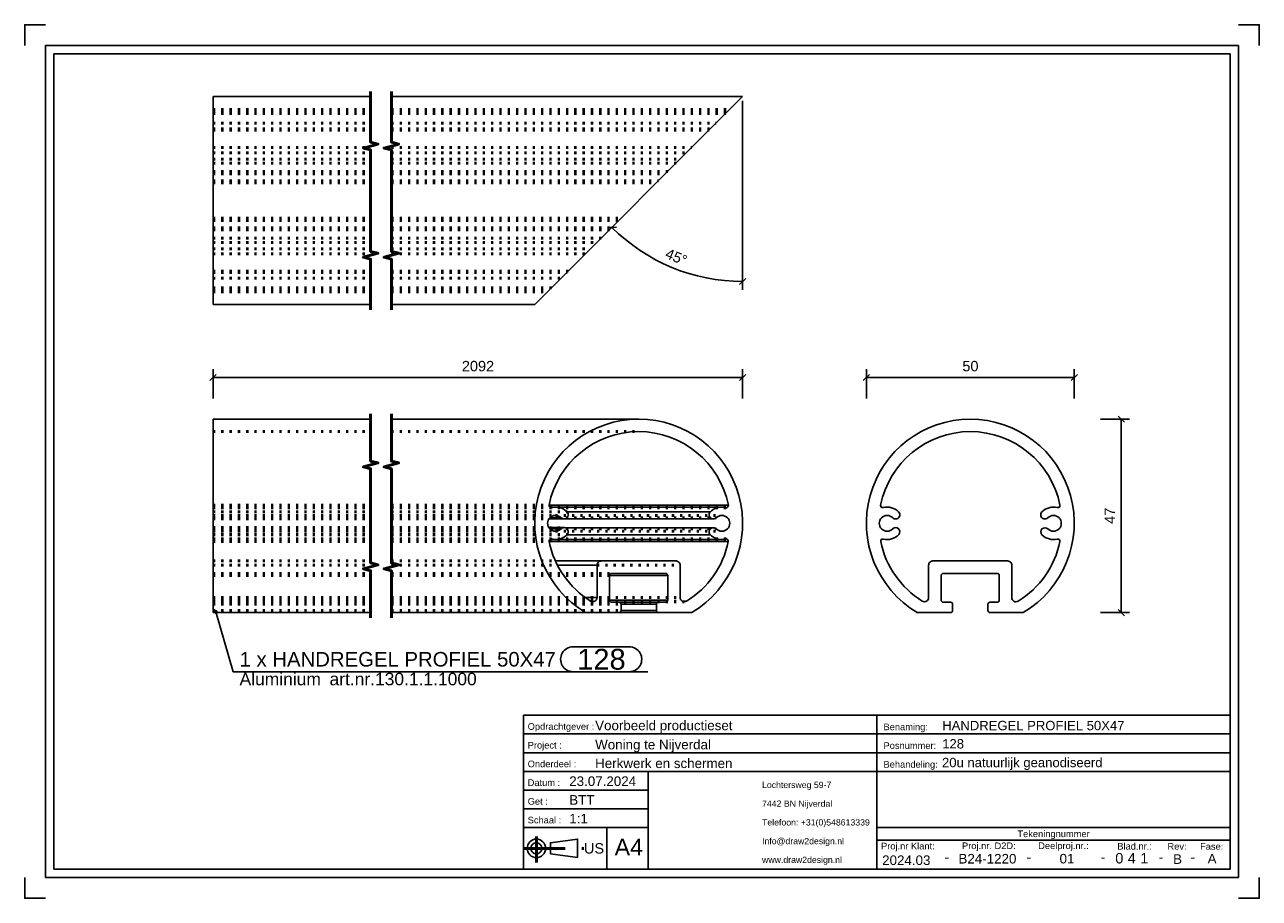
# Model space of a CAD drawing. Header units: millimetres. Extents: x 306 to 603, y -256 to -46.
import ezdxf
from ezdxf.enums import TextEntityAlignment as Align

# ---------------------------------------------------------------- set-up
doc = ezdxf.new("R2010")
doc.units = ezdxf.units.MM
doc.linetypes.add('DOT', pattern=[2, 0.5, -1.5])
doc.linetypes.add('STRICHPUNKT2', pattern=[18.5, 10, -4, 0.5, -4])
doc.layers.get('0').update_dxf_attribs({"linetype": 'CONTINUOUS'})
for name, color, linetype in [('DIM49', 4, 'CONTINUOUS'), ('TXT_ALL', 7, 'CONTINUOUS'), ('TXT_DIM49', 2, 'CONTINUOUS'), ('TXT_YELLOW', 2, 'CONTINUOUS')]:
    doc.layers.add(name, color=color, linetype=linetype)
doc.layers.add('LE_ALL', color=7, linetype='CONTINUOUS', lineweight=50)
doc.styles.add('ARIAL', font='arial.ttf')

# ---------------------------------------------------------------- blocks, each defined once
blk = doc.blocks.new('TFIELD_00005', base_point=(483.32, -246.52))
at = {"layer": 'TXT_YELLOW', "style": 'ARIAL'}
for s, p in [('Lochtersweg 59-7', (483.32, -228.52)), ('7442 BN Nijverdal', (483.32, -233.02)), ('Telefoon: +31(0)548613339', (483.32, -237.52)), ('Info@draw2design.nl', (483.32, -242.02)), ('www.draw2design.nl', (483.32, -246.52))]:
    blk.add_text(s, height=1.5, dxfattribs=at).set_placement(p, align=Align.MIDDLE_LEFT)
blk = doc.blocks.new('FLEX_00004', base_point=(496.13, -248.77))
blk.add_blockref('TFIELD_00005', (483.32, -246.52))
blk = doc.blocks.new('D2D_00003', base_point=(456.19, -246.92))
blk.add_blockref('FLEX_00004', (496.13, -248.77))
blk = doc.blocks.new('TFIELD_00007', base_point=(447.85, -243.46))
at = {"layer": 'TXT_YELLOW', "style": 'ARIAL'}
blk.add_text('A4', height=4, dxfattribs=at).set_placement((447.85, -243.46), align=Align.MIDDLE_LEFT)
blk = doc.blocks.new('FLEX_00006', base_point=(451.23, -243.46))
blk.add_blockref('TFIELD_00007', (447.85, -243.46))
blk = doc.blocks.new('TFIELD_00013', base_point=(440.47, -243.77))
at = {"layer": 'TXT_YELLOW', "style": 'ARIAL'}
blk.add_text('US', height=2.5, dxfattribs=at).set_placement((440.47, -243.77), align=Align.MIDDLE_LEFT)
blk = doc.blocks.new('FLEX_00012', base_point=(440.47, -243.77))
blk.add_blockref('TFIELD_00013', (440.47, -243.77))
blk = doc.blocks.new('US_00011', base_point=(430.38, -243.77))
blk.add_line((432.4, -245.1), (438.96, -245.99))
blk.add_lwpolyline([(432.4, -245.1), (432.4, -242.44), (438.96, -241.55), (438.96, -245.99)])
for radius in [2.22, 1.33]:
    blk.add_circle((429.04, -243.77), radius)
at = {"layer": 'LE_ALL', "color": 1, "linetype": 'STRICHPUNKT2'}
for p, q in [((429.04, -240.95), (429.04, -247.18)), ((425.94, -243.77), (440.81, -243.77))]:
    blk.add_line(p, q, dxfattribs=at)
blk.add_blockref('FLEX_00012', (440.47, -243.77))
blk = doc.blocks.new('SCHRIFE_00015', base_point=(436.94, -228.77))
for p, q in [((425.94, -211.77), (510.94, -211.77)), ((425.94, -211.77), (425.94, -248.77)), ((510.94, -211.77), (595.94, -211.77)), ((510.94, -248.77), (510.94, -211.77)), ((595.94, -211.77), (595.94, -248.77)), ((425.94, -216.27), (510.94, -216.27)), ((510.94, -216.27), (595.94, -216.27)), ((425.94, -220.77), (510.94, -220.77)), ((510.94, -220.77), (595.94, -220.77)), ((425.94, -225.27), (595.94, -225.27)), ((455.94, -225.27), (455.94, -248.77)), ((455.94, -229.77), (425.94, -229.77)), ((455.94, -234.27), (425.94, -234.27)), ((455.94, -238.77), (425.94, -238.77)), ((445.94, -238.77), (445.94, -248.77)), ((595.94, -238.77), (510.94, -238.77)), ((595.94, -241.77), (510.94, -241.77)), ((595.94, -248.77), (425.94, -248.77))]:
    blk.add_line(p, q)
at = {"layer": 'TXT_YELLOW', "style": 'ARIAL'}
for s, height, p in [('Voorbeeld productieset', 2.3, (443.17, -215.37)), ('HANDREGEL PROFIEL 50X47', 2.25, (526.66, -215.37)), ('Woning te Nijverdal', 2.3, (443.17, -219.97)), ('128', 2.25, (526.66, -219.76)), ('Herkwerk en schermen', 2.3, (443.17, -224.47)), ('20u natuurlijk geanodiseerd', 2.25, (526.61, -224.26)), ('23.07.2024', 2.3, (436.94, -228.77)), ('BTT', 2.3, (436.94, -233.27)), ('1:1', 2.3, (436.94, -237.77))]:
    blk.add_text(s, height=height, dxfattribs=at).set_placement(p)
for s, height, p in [('2024.03', 2.3, (518.02, -247.77)), ('-', 2.5, (527.77, -247.11)), ('B24-1220', 2.3, (537.54, -247.41)), ('-', 2.5, (547.51, -247.11)), ('01', 2.3, (556.68, -247.4)), ('-', 2.5, (565.34, -247.11)), ('-', 2.5, (579.28, -247.11)), ('B', 2.3, (583.28, -247.5)), ('-', 2.5, (586.93, -247.11)), ('A', 2.3, (591.58, -247.4))]:
    blk.add_text(s, height=height, dxfattribs=at).set_placement(p, align=Align.CENTER)
blk = doc.blocks.new('TFIELD_00019', base_point=(574.29, -246.14))
at = {"layer": 'TXT_ALL', "style": 'ARIAL'}
blk.add_text('1', height=2.5, dxfattribs=at).set_placement((574.29, -246.14), align=Align.MIDDLE_LEFT)
blk = doc.blocks.new('1_00018')
blk.add_blockref('TFIELD_00019', (574.29, -246.14))
blk = doc.blocks.new('TELLER1_00017')
blk.add_blockref('1_00018', (0, 0))
blk = doc.blocks.new('TFIELD_00022', base_point=(571.29, -246.14))
at = {"layer": 'TXT_ALL', "style": 'ARIAL'}
blk.add_text('4', height=2.5, dxfattribs=at).set_placement((571.29, -246.14), align=Align.MIDDLE_LEFT)
blk = doc.blocks.new('4_00021')
blk.add_blockref('TFIELD_00022', (571.29, -246.14))
blk = doc.blocks.new('TELLER2_00020')
blk.add_blockref('4_00021', (0, 0))
blk = doc.blocks.new('TFIELD_00025', base_point=(568.29, -246.14))
at = {"layer": 'TXT_ALL', "style": 'ARIAL'}
blk.add_text('0', height=2.5, dxfattribs=at).set_placement((568.29, -246.14), align=Align.MIDDLE_LEFT)
blk = doc.blocks.new('0_00024')
blk.add_blockref('TFIELD_00025', (568.29, -246.14))
blk = doc.blocks.new('TELLER3_00023')
blk.add_blockref('0_00024', (0, 0))
blk = doc.blocks.new('NL_00026', base_point=(426.94, -215.27))
at = {"layer": 'TXT_ALL', "color": 1, "style": 'ARIAL'}
blk.add_text('Tekeningnummer', height=1.6, dxfattribs=at).set_placement((553.44, -240.27), align=Align.MIDDLE_CENTER)
at = {"layer": 'TXT_YELLOW', "style": 'ARIAL'}
for s, p in [('Opdrachtgever :', (426.94, -215.27)), ('Benaming:', (512.54, -215.37)), ('Project :', (426.94, -219.77)), ('Posnummer:', (512.54, -219.87)), ('Onderdeel :', (426.94, -224.27)), ('Behandeling:', (512.54, -224.37)), ('Datum :', (426.94, -228.77)), ('Get :', (426.94, -233.27)), ('Schaal :', (426.94, -237.77)), ('Proj.nr Klant:', (511.94, -244.02)), ('Proj.nr. D2D:', (531.42, -243.95)), ('Deelproj.nr.:', (549.75, -243.94)), ('Blad.nr.:', (568.78, -244.06)), ('Rev:', (580.85, -244.1)), ('Fase:', (588.69, -244.1))]:
    blk.add_text(s, height=1.6, dxfattribs=at).set_placement(p)
blk = doc.blocks.new('SCHRIFE_00014')
for name, p in [('SCHRIFE_00015', (436.94, -228.77)), ('NL_00026', (426.94, -215.27)), ('TELLER3_00023', (0, 0)), ('TELLER2_00020', (0, 0)), ('TELLER1_00017', (0, 0))]:
    blk.add_blockref(name, p)
blk = doc.blocks.new('DINA4Q_00002', base_point=(595.94, -52.77))
for p, q in [((312.94, -248.77), (312.94, -52.77)), ((312.94, -52.77), (595.94, -52.77)), ((597.94, -50.77), (597.94, -250.77)), ((310.94, -250.77), (597.94, -250.77))]:
    blk.add_line(p, q)
for points in [[(305.94, -50.77), (305.94, -45.77), (310.94, -45.77)], [(597.94, -45.77), (602.94, -45.77), (602.94, -50.77)], [(310.94, -250.77), (310.94, -50.77), (597.94, -50.77)], [(595.94, -52.77), (595.94, -248.77), (312.94, -248.77)], [(305.94, -250.77), (305.94, -255.77), (310.94, -255.77)], [(597.94, -255.77), (602.94, -255.77), (602.94, -250.77)]]:
    blk.add_lwpolyline(points)
for name, p in [('SCHRIFE_00014', (0, 0)), ('D2D_00003', (456.19, -246.92)), ('US_00011', (430.38, -243.77)), ('FLEX_00006', (451.23, -243.46))]:
    blk.add_blockref(name, p)
blk = doc.blocks.new('_ZBL0042_00001')
blk.add_blockref('DINA4Q_00002', (595.94, -52.77))
blk = doc.blocks.new('_D1', base_point=(459.8, -101.74))
at = {"layer": 'DIM49', "color": 1}
for p, q in [((478.64, -64.06), (478.64, -109.5)), ((448.28, -94.47), (446.16, -94.5)), ((477.88, -108.24), (479.4, -106.76))]:
    blk.add_line(p, q, dxfattribs=at)
blk.add_ellipse((478.64, -63.06), major_axis=(0, -44.44), ratio=1, start_param=5.497787, end_param=6.283185, dxfattribs=at)
at = {"layer": 'TXT_DIM49', "style": 'ARIAL'}
for s, p in [('45', (459.8, -101.74)), ('°', (463.34, -103.2))]:
    blk.add_text(s, height=2.5, rotation=337.4999, dxfattribs=at).set_placement(p)
blk = doc.blocks.new('HANDREGEL PROFIEL 50X47_00031', base_point=(394.16, -75.3))
for p, q in [((351.24, -63.06), (389.16, -63.06)), ((351.24, -63.06), (351.24, -113.06)), ((394.16, -63.06), (478.64, -63.06)), ((428.64, -113.06), (478.64, -63.06)), ((351.24, -113.06), (389.16, -113.06)), ((394.16, -113.06), (428.64, -113.06))]:
    blk.add_line(p, q)
at = {"layer": 'LE_ALL', "color": 3, "linetype": 'DOT'}
for p, q in [((351.24, -66.16), (389.16, -66.16)), ((351.24, -66.49), (389.16, -66.49)), ((351.24, -66.5), (389.16, -66.5)), ((351.24, -66.51), (389.16, -66.51)), ((351.24, -67.1), (389.16, -67.1)), ((351.24, -67.12), (389.16, -67.12)), ((394.16, -66.16), (475.54, -66.16)), ((394.16, -66.49), (475.21, -66.49)), ((394.16, -66.5), (475.21, -66.5)), ((394.16, -66.51), (475.2, -66.51)), ((394.16, -67.1), (474.6, -67.1)), ((394.16, -67.12), (474.58, -67.12)), ((351.24, -69.4), (389.16, -69.4)), ((351.24, -69.4), (389.16, -69.4)), ((351.24, -70.82), (389.16, -70.82)), ((351.24, -70.82), (389.16, -70.82)), ((351.24, -71.11), (389.16, -71.11)), ((351.24, -71.11), (389.16, -71.11)), ((394.16, -69.4), (472.3, -69.4)), ((394.16, -69.4), (472.3, -69.4)), ((394.16, -70.82), (470.89, -70.82)), ((394.16, -70.82), (470.89, -70.82)), ((394.16, -71.11), (470.59, -71.11)), ((394.16, -71.11), (470.59, -71.11)), ((351.24, -75.3), (389.16, -75.3)), ((351.24, -76.56), (389.16, -76.56)), ((394.16, -75.3), (466.4, -75.3)), ((394.16, -76.56), (465.14, -76.56)), ((351.24, -78.09), (389.16, -78.09)), ((351.24, -79.09), (389.16, -79.09)), ((394.16, -78.09), (463.62, -78.09)), ((394.16, -79.09), (462.62, -79.09)), ((351.24, -81.09), (389.16, -81.09)), ((351.24, -81.59), (389.16, -81.59)), ((394.16, -81.09), (460.62, -81.09)), ((394.16, -81.59), (460.12, -81.59)), ((351.24, -83.31), (389.16, -83.31)), ((351.24, -83.81), (389.16, -83.81)), ((394.16, -83.31), (458.39, -83.31)), ((394.16, -83.81), (457.89, -83.81)), ((351.24, -92.31), (389.16, -92.31)), ((351.24, -92.81), (389.16, -92.81)), ((351.24, -94.59), (389.16, -94.59)), ((394.16, -92.31), (449.39, -92.31)), ((394.16, -92.81), (448.89, -92.81)), ((394.16, -94.59), (447.12, -94.59)), ((351.24, -95.09), (389.16, -95.09)), ((351.24, -97.09), (389.16, -97.09)), ((394.16, -95.09), (446.62, -95.09)), ((394.16, -97.09), (444.62, -97.09)), ((351.24, -98.09), (389.16, -98.09)), ((351.24, -99.61), (389.16, -99.61)), ((351.24, -100.82), (389.16, -100.82)), ((394.16, -98.09), (443.62, -98.09)), ((394.16, -99.61), (442.09, -99.61)), ((394.16, -100.82), (440.88, -100.82)), ((351.24, -105), (389.16, -105)), ((351.24, -105.01), (389.16, -105.01)), ((351.24, -105.28), (389.16, -105.28)), ((351.24, -105.31), (389.16, -105.31)), ((351.24, -106.72), (389.16, -106.72)), ((351.24, -106.72), (389.16, -106.72)), ((394.16, -105), (436.7, -105)), ((394.16, -105.01), (436.69, -105.01)), ((394.16, -105.28), (436.43, -105.28)), ((394.16, -105.31), (436.4, -105.31)), ((394.16, -106.72), (434.98, -106.72)), ((394.16, -106.72), (434.98, -106.72)), ((351.24, -109), (389.16, -109)), ((351.24, -109.02), (389.16, -109.02)), ((351.24, -109.61), (389.16, -109.61)), ((351.24, -109.63), (389.16, -109.63)), ((351.24, -109.63), (389.16, -109.63)), ((394.16, -109), (432.7, -109)), ((394.16, -109.02), (432.68, -109.02)), ((394.16, -109.61), (432.09, -109.61)), ((394.16, -109.63), (432.07, -109.63)), ((394.16, -109.63), (432.08, -109.63)), ((351.24, -109.96), (389.16, -109.96)), ((394.16, -109.96), (431.74, -109.96))]:
    blk.add_line(p, q, dxfattribs=at)
blk.add_blockref('_D1', (459.8, -101.74))
blk = doc.blocks.new('HANDREGEL PROFIEL 50X47_00030')
blk.add_blockref('HANDREGEL PROFIEL 50X47_00031', (394.16, -75.3))
blk = doc.blocks.new('Handregel_00029')
blk.add_blockref('HANDREGEL PROFIEL 50X47_00030', (0, 0))
blk = doc.blocks.new('_A3D0105_00028')
blk.add_blockref('Handregel_00029', (0, 0))
blk = doc.blocks.new('_SHORTEN_00032', base_point=(389.16, -114.31))
at = {"layer": 'LE_ALL', "color": 4}
for points in [[(389.16, -114.31), (389.16, -102.12), (387.41, -101.66), (390.91, -100.72), (389.16, -100.25), (389.16, -75.87), (387.41, -75.41), (390.91, -74.47), (389.16, -74), (389.16, -61.81)], [(394.16, -114.31), (394.16, -102.12), (392.41, -101.66), (395.91, -100.72), (394.16, -100.25), (394.16, -75.87), (392.41, -75.41), (395.91, -74.47), (394.16, -74), (394.16, -61.81)]]:
    blk.add_lwpolyline(points, dxfattribs=at)
blk = doc.blocks.new('_ANS0105_00027')
for name, p in [('_SHORTEN_00032', (389.16, -114.31)), ('_A3D0105_00028', (0, 0))]:
    blk.add_blockref(name, p)
blk = doc.blocks.new('_D2', base_point=(411.1, -129.09))
at = {"layer": 'DIM49', "color": 1}
for p, q in [((351.99, -129.84), (350.49, -131.34)), ((351.24, -135.59), (351.24, -128.59)), ((351.24, -130.59), (478.64, -130.59)), ((477.89, -131.34), (479.39, -129.84)), ((478.64, -135.59), (478.64, -128.59))]:
    blk.add_line(p, q, dxfattribs=at)
at = {"layer": 'TXT_DIM49', "style": 'ARIAL'}
blk.add_text('2092', height=2.5, dxfattribs=at).set_placement((411.1, -129.09))
blk = doc.blocks.new('SHAPE_00051', base_point=(351.95, -186.94))
at = {"layer": 'DIM49', "color": 3}
for p, q in [((351.69, -186.91), (352.2, -186.91)), ((351.74, -187.11), (352.15, -187.11)), ((352.06, -186.71), (351.84, -186.71)), ((351.95, -186.94), (356.13, -201.31)), ((437.86, -195.31), (451.38, -195.31)), ((356.13, -201.31), (455.88, -201.31)), ((451.38, -201.31), (437.86, -201.31))]:
    blk.add_line(p, q, dxfattribs=at)
blk.add_lwpolyline([(351.81, -186.72), (351.76, -186.76), (351.71, -186.82), (351.69, -186.88), (351.68, -186.95), (351.69, -187.02), (351.72, -187.08), (351.76, -187.13), (351.82, -187.17), (351.88, -187.2), (351.95, -187.21), (352.02, -187.2), (352.08, -187.17), (352.14, -187.12), (352.18, -187.07), (352.2, -187.01), (352.21, -186.94), (352.2, -186.87), (352.17, -186.81), (352.13, -186.75), (352.07, -186.71), (352.01, -186.69), (351.94, -186.68), (351.87, -186.69)], close=True, dxfattribs=at)
for centre, start_param, end_param in [((437.86, -198.31), 1.570796, 4.712389), ((451.38, -198.31), 4.712389, 7.853982)]:
    blk.add_ellipse(centre, major_axis=(3, 0), ratio=1, start_param=start_param, end_param=end_param, dxfattribs=at)
at = {"layer": 'TXT_DIM49', "style": 'ARIAL'}
for s, height, p in [('128', 5, (438.86, -198.31)), ('1 x HANDREGEL PROFIEL 50X47', 3.5, (357.63, -198.31)), ('Aluminium', 3, (357.63, -203.06)), ('art.nr.130.1.1.1000', 3, (379.27, -203.06))]:
    blk.add_text(s, height=height, dxfattribs=at).set_placement(p, align=Align.MIDDLE_LEFT)
blk = doc.blocks.new('HANDREGEL PROFIEL 50X47_00037', base_point=(394.16, -177.69))
for p, q in [((351.24, -140.59), (389.16, -140.59)), ((351.24, -140.59), (351.24, -187.09)), ((394.16, -140.59), (453.64, -140.59)), ((432.07, -161.27), (475.21, -161.27)), ((432.22, -161.73), (433.64, -161.73)), ((432.44, -161.85), (432.68, -161.85)), ((433.64, -161.73), (473.64, -161.73)), ((436.4, -162.87), (470.89, -162.87)), ((432.06, -164.58), (471.59, -164.58)), ((432.06, -164.58), (435.69, -164.58)), ((432.3, -164.29), (434.98, -164.29)), ((432.05, -166.67), (435.7, -166.67)), ((432.3, -166.98), (434.98, -166.98)), ((435.88, -166.69), (471.59, -166.69)), ((436.4, -168.39), (470.89, -168.39)), ((432.09, -170), (475.2, -170)), ((432.24, -169.53), (433.64, -169.53)), ((432.46, -169.42), (432.7, -169.42)), ((433.64, -169.53), (473.64, -169.53)), ((433.61, -174.69), (444.62, -174.69)), ((434.1, -175.69), (443.62, -175.69)), ((446.62, -178.19), (460.62, -178.19)), ((440.81, -183.47), (443.62, -183.47)), ((446.62, -184.09), (460.62, -184.09)), ((351.24, -187.09), (389.16, -187.09)), ((394.16, -187.09), (440.88, -187.09)), ((448.89, -187.09), (458.39, -187.09)), ((449.39, -185.09), (457.89, -185.09)), ((449.39, -186.59), (457.89, -186.59)), ((464.09, -184.35), (465.14, -184.35))]:
    blk.add_line(p, q)
for points in [[(448.89, -184.59), (458.39, -184.59), (460.12, -184.59, 0.414214), (460.62, -184.09), (460.62, -178.19, 0.414214), (460.12, -177.69), (447.12, -177.69, 0.414214), (446.62, -178.19), (446.62, -184.09, 0.414214), (447.12, -184.59), (448.89, -184.59, -0.414214), (449.39, -185.09), (449.39, -186.59, -0.414214), (448.89, -187.09), (440.88, -187.09, -0.7626), (453.64, -140.59, -0.7626), (466.4, -187.09), (458.39, -187.09)], [(457.89, -186.59), (457.89, -185.09, -0.414214), (458.39, -184.59)]]:
    blk.add_lwpolyline(points, format="xyb")
blk.add_lwpolyline([(463.62, -183.5), (463.62, -175.69, 0.414214), (462.62, -174.69), (444.62, -174.69, 0.414214), (443.62, -175.69), (443.62, -183.47, -0.414214), (442.62, -184.47, -0.139072), (442.09, -184.32, -0.206945), (432.09, -170, -0.474633), (432.58, -169.4, -0.061117), (432.7, -169.42, 0.061117), (433.64, -169.53, 0.201418), (436.43, -168.36, 0.660916), (435.7, -166.67, 0.204155), (434.98, -166.98, -0.19854), (433.64, -167.53, -1), (433.64, -163.73, -0.198598), (434.98, -164.29, 0.198598), (435.69, -164.58, 0.668616), (436.4, -162.87, 0.198598), (433.64, -161.73, 0.062115), (432.68, -161.85, -0.062115), (432.56, -161.87, -0.473415), (432.07, -161.27, -0.357391), (453.64, -143.59, -0.357391), (475.21, -161.27, -0.473414), (474.72, -161.87, -0.06212), (474.6, -161.85, 0.06212), (473.64, -161.73, 0.198585), (470.89, -162.87, 0.668635), (471.59, -164.58, 0.198585), (472.3, -164.29, -0.198585), (473.64, -163.73, -1), (473.64, -167.53, -0.198584), (472.3, -166.98, 0.198584), (471.59, -166.69, 0.668636), (470.89, -168.39, 0.198584), (473.64, -169.53, 0.061122), (474.58, -169.42, -0.061122), (474.71, -169.4, -0.474633), (475.2, -170, -0.207687), (465.14, -184.35, -0.138346), (464.62, -184.5, -0.414214)], format="xyb", close=True)
blk.add_arc((458.39, -186.59), 0.5, 180, -90)
at = {"layer": 'LE_ALL', "color": 3, "linetype": 'DOT'}
for p, q in [((351.24, -143.59), (389.16, -143.59)), ((394.16, -143.59), (453.64, -143.59)), ((351.24, -161.27), (389.16, -161.27)), ((351.24, -161.27), (389.16, -161.27)), ((351.24, -161.73), (389.16, -161.73)), ((351.24, -161.85), (389.16, -161.85)), ((351.24, -161.85), (389.16, -161.85)), ((351.24, -161.87), (389.16, -161.87)), ((351.24, -161.87), (389.16, -161.87)), ((351.24, -162.87), (389.16, -162.87)), ((351.24, -162.87), (389.16, -162.87)), ((394.16, -161.27), (432.07, -161.27)), ((394.16, -161.27), (432.07, -161.27)), ((394.16, -161.73), (432.22, -161.73)), ((394.16, -161.85), (474.6, -161.85)), ((394.16, -161.85), (432.44, -161.85)), ((394.16, -161.87), (474.72, -161.87)), ((394.16, -161.87), (432.56, -161.87)), ((394.16, -162.87), (436.4, -162.87)), ((394.16, -162.87), (436.4, -162.87)), ((351.24, -163.73), (389.16, -163.73)), ((351.24, -164.29), (389.16, -164.29)), ((351.24, -164.29), (389.16, -164.29)), ((351.24, -164.58), (389.16, -164.58)), ((351.24, -164.58), (389.16, -164.58)), ((394.16, -163.73), (433.64, -163.73)), ((394.16, -164.29), (472.3, -164.29)), ((394.16, -164.29), (432.3, -164.29)), ((394.16, -164.58), (432.06, -164.58)), ((394.16, -164.58), (432.06, -164.58)), ((433.64, -163.73), (473.64, -163.73)), ((351.24, -166.67), (389.16, -166.67)), ((351.24, -166.69), (389.16, -166.69)), ((351.24, -166.98), (389.16, -166.98)), ((351.24, -166.98), (389.16, -166.98)), ((351.24, -167.53), (389.16, -167.53)), ((351.24, -168.36), (389.16, -168.36)), ((351.24, -168.39), (389.16, -168.39)), ((394.16, -166.67), (432.05, -166.67)), ((394.16, -166.69), (435.88, -166.69)), ((394.16, -166.98), (472.3, -166.98)), ((394.16, -166.98), (432.3, -166.98)), ((394.16, -167.53), (433.64, -167.53)), ((394.16, -168.36), (436.43, -168.36)), ((394.16, -168.39), (436.4, -168.39)), ((433.64, -167.53), (473.64, -167.53)), ((351.24, -169.4), (389.16, -169.4)), ((351.24, -169.4), (389.16, -169.4)), ((351.24, -169.42), (389.16, -169.42)), ((351.24, -169.42), (389.16, -169.42)), ((351.24, -169.53), (389.16, -169.53)), ((351.24, -170), (389.16, -170)), ((351.24, -170), (389.16, -170)), ((394.16, -169.4), (474.71, -169.4)), ((394.16, -169.4), (432.58, -169.4)), ((394.16, -169.42), (474.58, -169.42)), ((394.16, -169.42), (432.46, -169.42)), ((394.16, -169.53), (432.24, -169.53)), ((394.16, -170), (432.09, -170)), ((394.16, -170), (432.09, -170)), ((351.24, -174.69), (389.16, -174.69)), ((394.16, -174.69), (433.61, -174.69)), ((351.24, -175.69), (389.16, -175.69)), ((351.24, -177.69), (389.16, -177.69)), ((351.24, -178.19), (389.16, -178.19)), ((394.16, -175.69), (434.1, -175.69)), ((394.16, -177.69), (447.12, -177.69)), ((394.16, -178.19), (446.62, -178.19)), ((443.62, -175.69), (463.62, -175.69)), ((351.24, -183.47), (389.16, -183.47)), ((351.24, -183.5), (389.16, -183.5)), ((351.24, -184.09), (389.16, -184.09)), ((394.16, -183.47), (440.81, -183.47)), ((394.16, -183.5), (463.62, -183.5)), ((394.16, -184.09), (446.62, -184.09)), ((351.24, -184.32), (389.16, -184.32)), ((351.24, -184.35), (389.16, -184.35)), ((351.24, -184.47), (389.16, -184.47)), ((351.24, -184.5), (389.16, -184.5)), ((351.24, -184.59), (389.16, -184.59)), ((351.24, -185.09), (389.16, -185.09)), ((351.24, -186.59), (389.16, -186.59)), ((394.16, -184.32), (442.09, -184.32)), ((394.16, -184.35), (464.09, -184.35)), ((394.16, -184.47), (442.62, -184.47)), ((394.16, -184.5), (464.62, -184.5)), ((394.16, -184.59), (447.12, -184.59)), ((394.16, -185.09), (449.39, -185.09)), ((394.16, -186.59), (449.39, -186.59))]:
    blk.add_line(p, q, dxfattribs=at)
for name, p in [('_D2', (411.1, -129.09)), ('SHAPE_00051', (351.95, -186.94))]:
    blk.add_blockref(name, p)
blk = doc.blocks.new('HANDREGEL PROFIEL 50X47_00036')
blk.add_blockref('HANDREGEL PROFIEL 50X47_00037', (394.16, -177.69))
blk = doc.blocks.new('Handregel_00035')
blk.add_blockref('HANDREGEL PROFIEL 50X47_00036', (0, 0))
blk = doc.blocks.new('_A3D0106_00034')
blk.add_blockref('Handregel_00035', (0, 0))
blk = doc.blocks.new('_SHORTEN_00038', base_point=(389.16, -188.34))
at = {"layer": 'LE_ALL', "color": 4}
for points in [[(389.16, -188.34), (389.16, -177.03), (387.41, -176.56), (390.91, -175.62), (389.16, -175.16), (389.16, -152.53), (387.41, -152.06), (390.91, -151.12), (389.16, -150.66), (389.16, -139.34)], [(394.16, -188.34), (394.16, -177.03), (392.41, -176.56), (395.91, -175.62), (394.16, -175.16), (394.16, -152.53), (392.41, -152.06), (395.91, -151.12), (394.16, -150.66), (394.16, -139.34)]]:
    blk.add_lwpolyline(points, dxfattribs=at)
blk = doc.blocks.new('_ANS0106_00033')
for name, p in [('_A3D0106_00034', (0, 0)), ('_SHORTEN_00038', (389.16, -188.34))]:
    blk.add_blockref(name, p)
blk = doc.blocks.new('_D3', base_point=(531.5, -129.09))
at = {"layer": 'DIM49', "color": 1}
for p, q in [((509.17, -129.84), (507.67, -131.34)), ((508.42, -135.59), (508.42, -128.59)), ((558.42, -130.59), (508.42, -130.59)), ((557.67, -131.34), (559.17, -129.84)), ((558.42, -135.59), (558.42, -128.59))]:
    blk.add_line(p, q, dxfattribs=at)
at = {"layer": 'TXT_DIM49', "style": 'ARIAL'}
blk.add_text('50', height=2.5, dxfattribs=at).set_placement((531.5, -129.09))
blk = doc.blocks.new('_D4', base_point=(568.23, -165.76))
at = {"layer": 'DIM49', "color": 1}
for p, q in [((564.73, -140.59), (571.73, -140.59)), ((570.48, -141.34), (568.98, -139.84)), ((569.73, -187.09), (569.73, -140.59)), ((564.73, -187.09), (571.73, -187.09)), ((568.98, -186.34), (570.48, -187.84))]:
    blk.add_line(p, q, dxfattribs=at)
at = {"layer": 'TXT_DIM49', "style": 'ARIAL'}
blk.add_text('47', height=2.5, rotation=90.0002, dxfattribs=at).set_placement((568.23, -165.76))
blk = doc.blocks.new('HANDREGEL PROFIEL 50X47_00043', base_point=(543.39, -183.5))
for points in [[(520.66, -187.09, -3.644957), (546.17, -187.09), (538.17, -187.09, -0.414214), (537.67, -186.59), (537.67, -185.09, -0.414214), (538.17, -184.59), (539.89, -184.59, 0.414214), (540.39, -184.09), (540.39, -178.19, 0.414214), (539.89, -177.69), (526.89, -177.69, 0.414214), (526.39, -178.19), (526.39, -184.09, 0.414214), (526.89, -184.59), (528.67, -184.59, -0.414214), (529.17, -185.09), (529.17, -186.59, -0.414214), (528.67, -187.09)], [(543.39, -183.5), (543.39, -175.69, 0.414214), (542.39, -174.69), (524.39, -174.69, 0.414214), (523.39, -175.69), (523.39, -183.47, -0.587106), (521.87, -184.32, -0.206945), (511.86, -170, -0.551755), (512.47, -169.42, 0.265807), (516.2, -168.36, 1), (514.76, -166.98, -2.409712), (514.76, -164.29, 1), (516.17, -162.87, 0.263969), (512.46, -161.85, -0.551755), (511.84, -161.27, -0.81945), (554.99, -161.27, -0.551761), (554.37, -161.85, 0.263961), (550.66, -162.87, 1), (552.07, -164.29, -2.40991), (552.07, -166.98, 1), (550.66, -168.39, 0.262896), (554.36, -169.42, -0.551761), (554.97, -170, -0.207687), (544.91, -184.35, -0.586149)]]:
    blk.add_lwpolyline(points, format="xyb", close=True)
for name, p in [('_D3', (531.5, -129.09)), ('_D4', (568.23, -165.76))]:
    blk.add_blockref(name, p)
blk = doc.blocks.new('HANDREGEL PROFIEL 50X47_00042')
blk.add_blockref('HANDREGEL PROFIEL 50X47_00043', (543.39, -183.5))
blk = doc.blocks.new('Handregel_00041')
blk.add_blockref('HANDREGEL PROFIEL 50X47_00042', (0, 0))
blk = doc.blocks.new('_A3D0107_00040')
blk.add_blockref('Handregel_00041', (0, 0))
blk = doc.blocks.new('_ANS0107_00039')
blk.add_blockref('_A3D0107_00040', (0, 0))

msp = doc.modelspace()

# ---------------------------------------------------------------- block references
for name in ['_ZBL0042_00001', '_ANS0105_00027', '_ANS0106_00033', '_ANS0107_00039']:
    msp.add_blockref(name, (0, 0))

doc.saveas('drawing.dxf')
